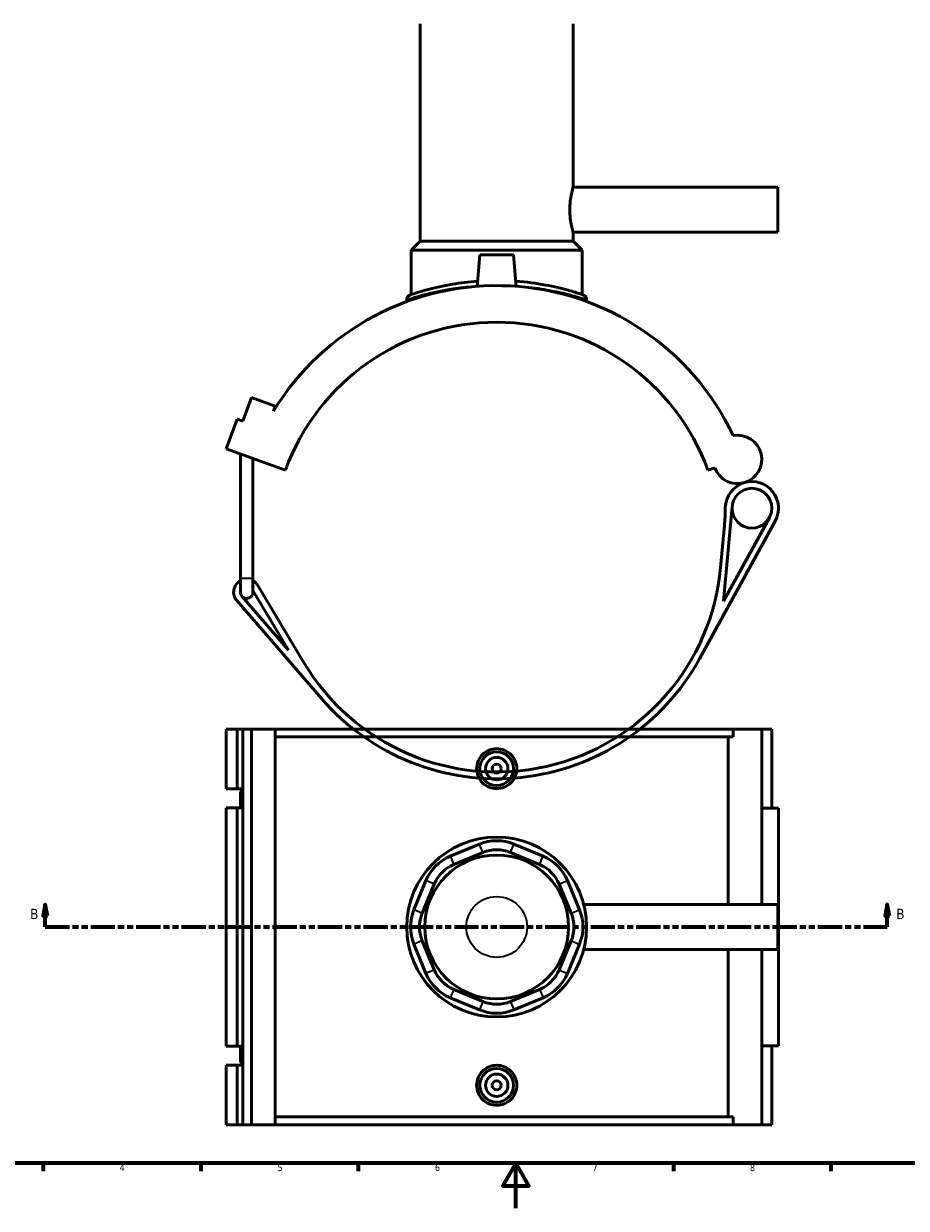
# Model space of a CAD drawing. Header units: millimetres. Extents: x 0 to 898, y -425 to 1012.
# Tile 3 of 6: x 202 to 594, y 0 to 527. Entities that reach past the tile are written whole.
import ezdxf

# ---------------------------------------------------------------- set-up
doc = ezdxf.new("R2010")
doc.units = ezdxf.units.MM
doc.linetypes.add('DOUBLE_DASH_CHAIN', pattern=[1.2403, 0.6614, -0.0827, 0.1654, -0.0827, 0.1654, -0.0827])
for name, color, linetype, lineweight in [('Border (ANSI)', 7, 'Continuous', 70), ('Section Line (ANSI)', 7, 'DOUBLE_DASH_CHAIN', 70), ('Visible (ANSI)', 7, 'Continuous', 50), ('Visible Narrow (ANSI)', 7, 'Continuous', 35)]:
    doc.layers.add(name, color=color, linetype=linetype, lineweight=lineweight)
doc.styles.add('Label Text (ANSI)', font='tahoma.ttf')
doc.styles.add('Note Text (ANSI)', font='tahoma.ttf')

# ---------------------------------------------------------------- blocks, each defined once
blk = doc.blocks.new('Borders Default Border')
at = {"layer": 'Border (ANSI)'}
for p, q in [((210.25, 20), (210.25, 16.55)), ((280.33, 20), (280.33, 16.55)), ((350.42, 20), (350.42, 16.55)), ((490.58, 20), (490.58, 16.55)), ((560.67, 20), (560.67, 16.55))]:
    blk.add_line(p, q, dxfattribs=at)
at = {"layer": 'Border (ANSI)', "flags": 128}
for points in [[(20, 20), (20, 574), (821, 574), (821, 20), (20, 20)], [(420.5, 0), (420.5, 20), (414.73, 10), (426.27, 10), (420.5, 20)]]:
    blk.add_lwpolyline(points, dxfattribs=at)
at = {"layer": 'Border (ANSI)', "color": 230, "true_color": 0xff0080, "char_height": 3.05, "attachment_point": 7, "style": 'Note Text (ANSI)'}
for s, insert in [('4', (244.23, 16.55)), ('5', (314.48, 16.49)), ('6', (384.49, 16.49)), ('7', (454.6, 16.55)), ('8', (524.63, 16.48))]:
    blk.add_mtext(s, dxfattribs=dict(at, insert=insert))
blk = doc.blocks.new('2dTransSection0')
at = {"layer": 'Section Line (ANSI)', "linetype": 'Continuous'}
for p, q in [((211.16, 135.1), (210.16, 130.1)), ((211.16, 130.1), (211.16, 135.1)), ((212.16, 130.1), (211.16, 135.1)), ((585.75, 135.1), (584.75, 130.1)), ((585.75, 130.1), (585.75, 135.1)), ((586.75, 130.1), (585.75, 135.1)), ((210.16, 130.1), (212.16, 130.1)), ((211.16, 125.1), (211.16, 130.1)), ((584.75, 130.1), (586.75, 130.1)), ((585.75, 125.1), (585.75, 130.1)), ((211.16, 125.1), (221.78, 125.1)), ((575.13, 125.1), (585.75, 125.1))]:
    blk.add_line(p, q, dxfattribs=at)
at = {"layer": 'Section Line (ANSI)', "linetype": 'DOUBLE_DASH_CHAIN', "ltscale": 16.303146}
blk.add_line((211.16, 125.1), (585.75, 125.1), dxfattribs=at)
at = {"layer": 'Section Line (ANSI)', "linetype": 'Continuous', "flags": 128}
for points in [[(212.16, 130.1), (211.16, 135.1), (210.16, 130.1), (212.16, 130.1)], [(586.75, 130.1), (585.75, 135.1), (584.75, 130.1), (586.75, 130.1)]]:
    blk.add_lwpolyline(points, dxfattribs=at)
at = {"layer": 'Section Line (ANSI)'}
for points in [[(212.16, 130.1), (211.16, 135.1), (210.16, 130.1), (212.16, 130.1)], [(586.75, 130.1), (585.75, 135.1), (584.75, 130.1), (586.75, 130.1)]]:
    blk.add_solid(points, dxfattribs=at)
at = {"layer": 'Section Line (ANSI)', "char_height": 4.57, "attachment_point": 7, "style": 'Label Text (ANSI)'}
for insert in [(204.41, 128.6), (589.71, 128.6)]:
    blk.add_mtext('B', dxfattribs=dict(at, insert=insert))

msp = doc.modelspace()

# ---------------------------------------------------------------- linework, layer by layer
at = {"layer": 'Visible (ANSI)'}
for p, q in [((377.981, 430.007), (377.981, 526.757)), ((445.981, 454.007), (445.981, 526.757)), ((445.981, 454.007), (536.981, 454.007)), ((536.981, 434.007), (536.981, 454.007)), ((445.981, 434.007), (536.981, 434.007)), ((445.981, 430.007), (445.981, 434.007)), ((377.981, 430.007), (373.981, 426.007)), ((445.981, 430.007), (377.981, 430.007)), ((445.981, 430.007), (449.981, 426.007)), ((449.981, 426.007), (373.981, 426.007)), ((373.981, 406.313), (373.981, 426.007)), ((404.481, 424.007), (403.252, 409.959)), ((419.481, 424.007), (404.481, 424.007)), ((419.481, 424.007), (420.71, 409.959)), ((449.981, 406.313), (449.981, 426.007)), ((371.981, 404.199), (371.981, 403.191)), ((451.981, 404.199), (451.981, 403.191)), ((299.12, 349.984), (302.95, 360.509)), ((302.95, 360.509), (313.475, 356.678)), ((313.475, 356.678), (312.693, 354.53)), ((291.7, 337.786), (296.488, 350.942)), ((296.488, 350.942), (299.12, 349.984)), ((291.7, 337.786), (318.012, 328.209)), ((297.961, 280.167), (297.961, 335.507)), ((303.561, 280.167), (303.561, 333.469)), ((505.95, 328.209), (508.986, 329.314)), ((512.871, 269.949), (516.706, 312.111)), ((502.239, 244.384), (535.897, 305.603)), ((533.268, 307.048), (512.871, 269.949)), ((513.267, 303.609), (511.57, 284.949)), ((297.961, 280.167), (297.961, 274.007)), ((303.561, 274.007), (303.561, 280.167)), ((303.561, 274.778), (319.377, 248.208)), ((326.051, 242.859), (305.745, 276.974)), ((296.375, 270.213), (334.082, 226.622)), ((319.377, 248.208), (298.644, 272.176)), ((291.7, 213.101), (291.7, 186.501)), ((291.7, 213.101), (296.488, 213.101)), ((296.488, 213.101), (299.12, 213.101)), ((296.488, 213.101), (296.488, 186.501)), ((299.12, 213.101), (299.12, 186.501)), ((299.12, 213.101), (302.95, 213.101)), ((302.95, 213.101), (302.95, 37.101)), ((302.95, 213.101), (313.475, 213.101)), ((313.475, 213.101), (313.475, 37.101)), ((313.475, 213.101), (517.16, 213.101)), ((529.875, 213.101), (517.16, 213.101)), ((517.16, 209.581), (517.16, 213.101)), ((534.362, 213.101), (529.875, 213.101)), ((529.875, 213.101), (529.875, 135.101)), ((534.362, 213.101), (534.362, 177.901)), ((517.16, 209.581), (313.475, 209.581)), ((514.949, 135.101), (514.949, 209.581)), ((291.7, 186.501), (296.488, 186.501)), ((296.488, 186.501), (299.12, 186.501)), ((299.12, 186.501), (299.12, 186.329)), ((299.12, 186.329), (299.12, 181.792)), ((297.961, 184.061), (297.961, 178.101)), ((299.12, 181.792), (299.12, 178.101)), ((296.488, 178.101), (291.7, 178.101)), ((291.7, 178.101), (291.7, 72.101)), ((299.12, 178.101), (296.488, 178.101)), ((296.488, 178.101), (296.488, 72.101)), ((299.12, 178.101), (299.12, 72.101)), ((537.362, 177.901), (529.875, 177.901)), ((537.362, 177.901), (537.362, 72.301)), ((404.327, 161.93), (391.35, 156.555)), ((392.881, 152.86), (405.858, 158.235)), ((418.104, 158.235), (431.081, 152.86)), ((432.611, 156.555), (419.634, 161.93)), ((380.526, 145.731), (375.151, 132.754)), ((378.847, 131.223), (384.222, 144.2)), ((439.74, 144.2), (445.115, 131.223)), ((448.811, 132.754), (443.435, 145.731)), ((450.711, 135.101), (536.981, 135.101)), ((536.981, 115.101), (536.981, 135.101)), ((375.151, 117.447), (380.526, 104.47)), ((384.222, 106.001), (378.847, 118.978)), ((445.115, 118.978), (439.74, 106.001)), ((443.435, 104.47), (448.811, 117.447)), ((450.711, 115.101), (536.981, 115.101)), ((514.949, 40.621), (514.949, 115.101)), ((529.875, 115.101), (529.875, 37.101)), ((405.858, 91.966), (392.881, 97.342)), ((431.081, 97.342), (418.104, 91.966)), ((391.35, 93.646), (404.327, 88.271)), ((419.634, 88.271), (432.611, 93.646)), ((291.7, 72.101), (296.488, 72.101)), ((296.488, 72.101), (299.12, 72.101)), ((297.961, 72.101), (297.961, 66.141)), ((299.12, 72.101), (299.12, 68.409)), ((529.875, 72.301), (537.362, 72.301)), ((534.362, 72.301), (534.362, 37.101)), ((296.488, 63.701), (291.7, 63.701)), ((291.7, 63.701), (291.7, 37.101)), ((299.12, 63.701), (296.488, 63.701)), ((296.488, 63.701), (296.488, 37.101)), ((299.12, 68.409), (299.12, 63.872)), ((299.12, 63.872), (299.12, 63.701)), ((299.12, 63.701), (299.12, 37.101)), ((291.7, 37.101), (296.488, 37.101)), ((296.488, 37.101), (299.12, 37.101)), ((299.12, 37.101), (302.95, 37.101)), ((302.95, 37.101), (313.475, 37.101)), ((517.16, 40.621), (313.475, 40.621)), ((313.475, 37.101), (517.16, 37.101)), ((517.16, 37.101), (517.16, 40.621)), ((517.16, 37.101), (529.875, 37.101)), ((529.875, 37.101), (534.362, 37.101))]:
    msp.add_line(p, q, dxfattribs=at)
for centre, radius in [((525.516, 311.31), 8.846), ((411.981, 195.501), 7.5), ((411.981, 195.501), 5), ((411.981, 195.501), 2), ((411.981, 125.101), 40), ((411.981, 125.101), 32), ((411.981, 54.701), 7.5), ((411.981, 54.701), 5), ((411.981, 54.701), 2)]:
    msp.add_circle(centre, radius, dxfattribs=at)
for centre, radius, start, end in [((411.981, 294.007), 116.28, 25.23957, 148.63512), ((373.981, 404.199), 2, 109.02692, 180), ((449.981, 404.199), 2, 0, 70.97308), ((411.981, 294.007), 100, 20, 160), ((519.106, 332.998), 10.769, 200, 100.40992), ((525.516, 311.31), 11.846, 106.46625, 179.30423), ((525.516, 311.31), 11.846, 331.19805, 106.46625), ((413.678, 312.668), 100, 354.8026, 359.30423), ((411.981, 294.007), 100, 210.76245, 354.8026), ((300.761, 274.007), 5.8, 118.86573, 220.86073), ((300.761, 274.007), 2.8, 180, 220.86073), ((300.761, 274.007), 2.8, 220.86073, 0), ((300.761, 274.007), 5.8, 30.76245, 61.13427), ((411.981, 294.007), 103, 220.86073, 331.19805), ((300.761, 184.061), 2.8, 125.89695, 234.10305), ((411.981, 143.453), 20, 67.5, 112.5), ((411.981, 143.453), 16, 67.5, 112.5), ((399.004, 138.077), 20, 112.5, 157.5), ((399.004, 138.077), 16, 112.5, 157.5), ((424.958, 138.077), 16, 22.5, 67.5), ((424.958, 138.077), 20, 22.5, 67.5), ((393.629, 125.101), 20, 157.5, 202.5), ((430.333, 125.101), 20, 337.5, 22.5), ((393.629, 125.101), 16, 157.5, 202.5), ((430.333, 125.101), 16, 337.5, 22.5), ((399.004, 112.124), 16, 202.5, 247.5), ((424.958, 112.124), 16, 292.5, 337.5), ((399.004, 112.124), 20, 202.5, 247.5), ((424.958, 112.124), 20, 292.5, 337.5), ((411.981, 106.748), 16, 247.5, 292.5), ((411.981, 106.748), 20, 247.5, 292.5), ((300.761, 66.141), 2.8, 125.89695, 234.10305)]:
    msp.add_arc(centre, radius, start, end, dxfattribs=at)
for points, knots in [([(445.981, 434.007), (445.981, 434.007), (445.903, 434.261), (445.624, 435.284), (445.425, 436.053), (445.049, 437.82), (444.847, 438.939), (444.558, 441.401), (444.477, 442.743), (444.477, 445.271), (444.558, 446.614), (444.847, 449.075), (445.049, 450.195), (445.425, 451.962), (445.624, 452.73), (445.903, 453.753), (445.981, 454.007), (445.981, 454.007)], [1.5164718, 1.5164718, 1.5164718, 1.5164718, 1.8955377, 1.8955377, 2.2746037, 2.2746037, 2.6537736, 2.6537736, 3.0329435, 3.0329435, 3.4121135, 3.4121135, 3.7912834, 3.7912834, 4.1703493, 4.1703493, 4.5494153, 4.5494153, 4.5494153, 4.5494153]), ([(403.454, 412.26), (399.552, 411.977), (395.801, 411.509), (388.192, 410.234), (384.495, 409.379), (377.696, 407.571), (375.059, 406.678), (373.535, 406.162), (373.331, 406.093), (373.332, 406.093)], [19.0924088, 19.0924088, 19.0924088, 19.0924088, 20.2890617, 20.2890617, 21.7530386, 21.7530386, 23.6285834, 23.6285834, 24.3156411, 24.3156411, 24.3156411, 24.3156411]), ([(450.633, 406.09), (450.633, 406.09), (450.128, 406.268), (447.979, 406.977), (446.143, 407.566), (441.042, 408.985), (437.624, 409.83), (429.726, 411.301), (425.23, 411.918), (420.508, 412.26)], [12.1578261, 12.1578261, 12.1578261, 12.1578261, 13.2294026, 13.2294026, 14.4998145, 14.4998145, 15.9331831, 15.9331831, 17.3810708, 17.3810708, 17.3810708, 17.3810708]), ([(420.911, 195.501), (420.911, 194.38), (420.686, 193.186), (419.772, 190.991), (419.083, 189.99), (417.496, 188.412), (416.492, 187.729), (414.294, 186.823), (413.1, 186.601), (410.861, 186.601), (409.667, 186.823), (407.469, 187.729), (406.466, 188.412), (404.879, 189.99), (404.19, 190.991), (403.276, 193.186), (403.05, 194.38), (403.05, 196.621), (403.276, 197.815), (404.19, 200.01), (404.879, 201.011), (406.466, 202.589), (407.469, 203.272), (409.667, 204.178), (410.861, 204.4), (413.1, 204.4), (414.294, 204.178), (416.492, 203.272), (417.496, 202.589), (419.083, 201.011), (419.772, 200.01), (420.686, 197.815), (420.911, 196.621), (420.911, 195.501)], [0, 0, 0, 0, 0.3361021, 0.3361021, 0.6722043, 0.6722043, 1.0080416, 1.0080416, 1.3438789, 1.3438789, 1.6797163, 1.6797163, 2.0155536, 2.0155536, 2.3516557, 2.3516557, 2.6877579, 2.6877579, 3.02386, 3.02386, 3.3599622, 3.3599622, 3.6957995, 3.6957995, 4.0316368, 4.0316368, 4.3674742, 4.3674742, 4.7033115, 4.7033115, 5.0394136, 5.0394136, 5.3755158, 5.3755158, 5.3755158, 5.3755158]), ([(420.911, 54.701), (420.911, 53.58), (420.686, 52.386), (419.772, 50.191), (419.083, 49.19), (417.496, 47.612), (416.492, 46.929), (414.294, 46.023), (413.1, 45.801), (410.861, 45.801), (409.667, 46.023), (407.469, 46.929), (406.466, 47.612), (404.879, 49.19), (404.19, 50.191), (403.276, 52.386), (403.05, 53.58), (403.05, 54.701), (403.05, 55.821), (403.276, 57.015), (404.19, 59.21), (404.879, 60.211), (406.466, 61.789), (407.469, 62.472), (409.667, 63.378), (410.861, 63.6), (413.1, 63.6), (414.294, 63.378), (416.492, 62.472), (417.496, 61.789), (419.083, 60.211), (419.772, 59.21), (420.686, 57.015), (420.911, 55.821), (420.911, 54.701)], [2.6877579, 2.6877579, 2.6877579, 2.6877579, 3.02386, 3.02386, 3.3599622, 3.3599622, 3.6957995, 3.6957995, 4.0316368, 4.0316368, 4.3674742, 4.3674742, 4.7033115, 4.7033115, 5.0394136, 5.0394136, 5.3755158, 5.3755158, 5.3755158, 5.7116179, 5.7116179, 6.04772, 6.04772, 6.3835574, 6.3835574, 6.7193947, 6.7193947, 7.055232, 7.055232, 7.3910694, 7.3910694, 7.7271715, 7.7271715, 8.0632736, 8.0632736, 8.0632736, 8.0632736])]:
    msp.add_open_spline(points, degree=3, knots=knots, dxfattribs=at)
at = {"layer": 'Visible Narrow (ANSI)'}
for p, q in [((297.996, 280.167), (303.527, 280.167)), ((405.781, 158.42), (404.404, 161.745)), ((418.18, 158.42), (419.558, 161.745)), ((391.427, 156.37), (392.804, 153.044)), ((431.157, 153.044), (432.535, 156.37)), ((384.037, 144.277), (380.711, 145.655)), ((439.925, 144.277), (443.251, 145.655)), ((378.662, 131.3), (375.336, 132.678)), ((445.3, 131.3), (448.626, 132.678)), ((378.662, 118.901), (375.336, 117.523)), ((445.3, 118.901), (448.626, 117.523)), ((384.037, 105.924), (380.711, 104.546)), ((439.925, 105.924), (443.251, 104.546)), ((392.804, 97.157), (391.427, 93.831)), ((431.157, 97.157), (432.535, 93.831)), ((405.781, 91.782), (404.404, 88.456)), ((418.18, 91.782), (419.558, 88.456))]:
    msp.add_line(p, q, dxfattribs=at)
msp.add_circle((411.981, 125.101), 13.504, dxfattribs=at)
msp.add_arc((449.981, 404.199), 2, 3.54865, 67.42443, dxfattribs=at)
for points, knots in [([(372.076, 404.232), (372.175, 404.264), (372.356, 404.322), (373.772, 404.777), (376.5, 405.655), (383.536, 407.432), (387.363, 408.273), (394.498, 409.41), (397.514, 409.79), (400.652, 410.068)], [-24.0538693, -24.0538693, -24.0538693, -24.0538693, -23.6285834, -23.6285834, -21.7530386, -21.7530386, -20.2890617, -20.2890617, -19.3419785, -19.3419785, -19.3419785, -19.3419785]), ([(423.31, 410.068), (427.28, 409.717), (431.052, 409.197), (438.518, 407.876), (442.055, 407.045), (447.334, 405.651), (449.234, 405.071), (451.209, 404.452), (451.696, 404.293), (451.888, 404.23)], [-17.1315005, -17.1315005, -17.1315005, -17.1315005, -15.9331831, -15.9331831, -14.4998145, -14.4998145, -13.2294026, -13.2294026, -12.4195984, -12.4195984, -12.4195984, -12.4195984])]:
    msp.add_open_spline(points, degree=3, knots=knots, dxfattribs=at)

# ---------------------------------------------------------------- block references
msp.add_blockref('Borders Default Border', (0, 0))
at = {"layer": 'Section Line (ANSI)'}
msp.add_blockref('2dTransSection0', (0, 0), dxfattribs=at)

doc.saveas('drawing.dxf')
